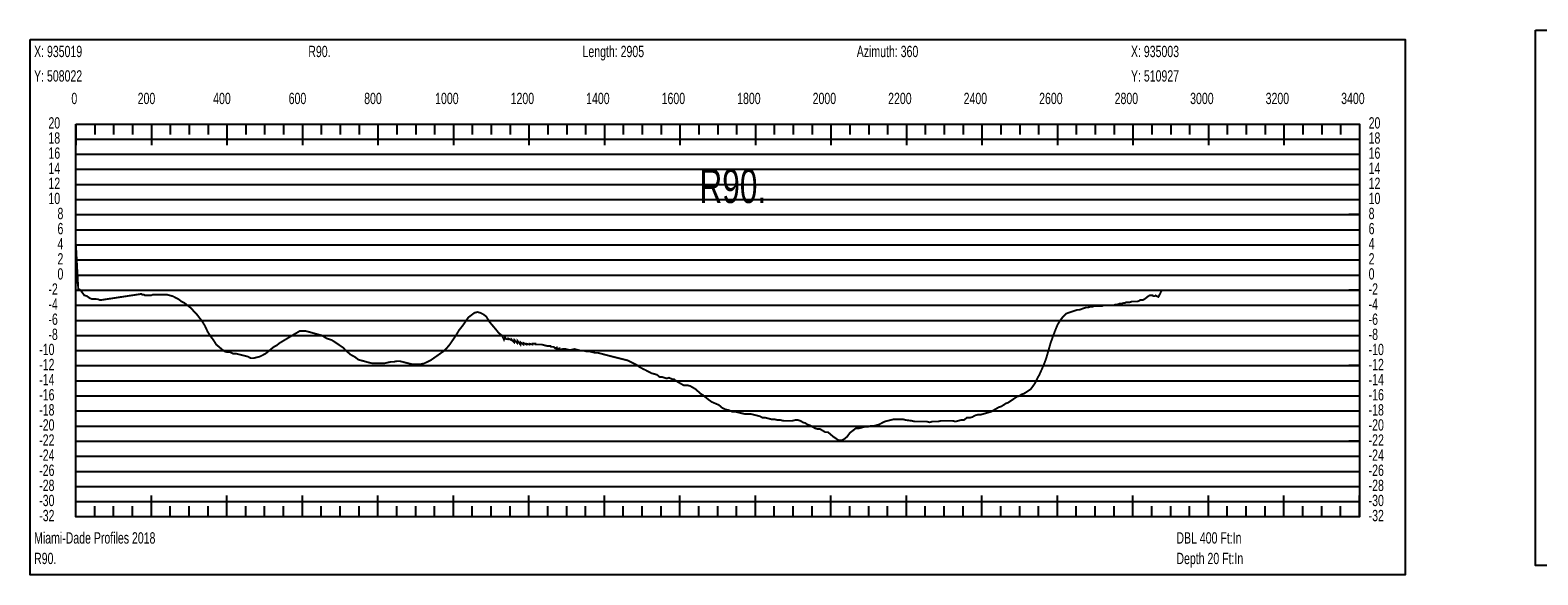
# Model space of a CAD drawing. Header units: inches. Extents: x 471865 to 538526, y 1054316 to 1102451.
# Tile 84 of 114: x 516530 to 520524, y 1067525 to 1068967. Entities that reach past the tile are written whole.
import ezdxf

# ---------------------------------------------------------------- set-up
doc = ezdxf.new("R2010")
doc.units = ezdxf.units.IN
doc.header["$MEASUREMENT"] = 0
for name, color, linetype in [('LABELS', 7, 'Continuous'), ('X_Gr1', 7, 'Continuous'), ('XSECTION', 7, 'Continuous')]:
    doc.layers.add(name, color=color, linetype=linetype)
doc.styles.get("Standard").update_dxf_attribs({"font": 'arial.ttf'})

msp = doc.modelspace()

# ---------------------------------------------------------------- linework, layer by layer
at = {"layer": 'X_Gr1', "color": 6, "linetype": 'Continuous', "lineweight": 18, "true_color": 0xff00ff, "transparency": 33554687, "const_width": 5}
msp.add_lwpolyline([(516651.6, 1068295.6), (516651.6, 1068295.6), (516652.6, 1068380.6), (516657.8, 1068282.2), (516663.7, 1068279), (516673.9, 1068264.9), (516680.2, 1068263.4), (516688.2, 1068257.6), (516694.3, 1068255.1), (516703.5, 1068255.2), (516709.9, 1068254.8), (516716, 1068252.3), (516721.9, 1068253.2), (516727.7, 1068254.1), (516733.5, 1068255), (516739.4, 1068255.9), (516745.2, 1068256.7), (516751, 1068257.6), (516756.9, 1068258.5), (516762.7, 1068259.4), (516768.5, 1068260.3), (516774.4, 1068261.1), (516780.2, 1068262), (516786, 1068262.9), (516791.9, 1068263.8), (516797.7, 1068264.7), (516803.6, 1068265.5), (516809.4, 1068266.4), (516815.2, 1068267.3), (516821.1, 1068268.2), (516825.1, 1068268.8), (516827.4, 1068266.8), (516829.3, 1068266.8), (516831.9, 1068266.8), (516834.6, 1068264.8), (516838.3, 1068264.8), (516842.1, 1068264.8), (516846.3, 1068264.8), (516850.5, 1068264.8), (516855, 1068266.8), (516860, 1068266.8), (516865.4, 1068266.8), (516871.8, 1068266.8), (516878.7, 1068266.8), (516885.8, 1068266.8), (516893.2, 1068266.8), (516900.6, 1068264.8), (516908.1, 1068262.8), (516915.7, 1068258.8), (516923.4, 1068254.8), (516931.2, 1068248.8), (516939, 1068244.8), (516946.8, 1068238.8), (516954.5, 1068232.8), (516962.3, 1068224.8), (516970.2, 1068216.8), (516977.9, 1068206.8), (516985.6, 1068196.8), (516993.1, 1068184.8), (517000.5, 1068168.8), (517008.2, 1068156.8), (517015.8, 1068146.8), (517023.2, 1068134.8), (517030.4, 1068128.8), (517037.4, 1068122.8), (517044.9, 1068116.8), (517052.3, 1068114.8), (517059.9, 1068114.8), (517067.4, 1068110.8), (517075, 1068110.8), (517083.1, 1068108.8), (517091.1, 1068106.8), (517099.2, 1068104.8), (517107, 1068102.8), (517114.9, 1068098.8), (517122.9, 1068098.8), (517130.6, 1068100.8), (517138.6, 1068102.8), (517146.7, 1068106.8), (517154.1, 1068110.8), (517161.6, 1068116.8), (517168.7, 1068122.8), (517176.3, 1068128.8), (517183.9, 1068132.8), (517191.2, 1068138.8), (517195.1, 1068141.1), (517200.4, 1068144.3), (517205.6, 1068147.4), (517210.8, 1068150.5), (517216, 1068153.6), (517221.2, 1068156.7), (517226.4, 1068159.8), (517231.6, 1068162.9), (517236.8, 1068166), (517242, 1068169.1), (517244.9, 1068170.8), (517247.5, 1068170.8), (517253.3, 1068170.8), (517259.2, 1068170.8), (517266.8, 1068168.8), (517274.2, 1068166.8), (517281.3, 1068164.8), (517288.4, 1068162.8), (517295.6, 1068160.8), (517303, 1068158.8), (517309.7, 1068154.8), (517316.1, 1068150.8), (517322.6, 1068148.8), (517329, 1068146.8), (517335.2, 1068142.8), (517341.2, 1068138.8), (517347.2, 1068134.8), (517353, 1068130.8), (517359, 1068126.8), (517364.7, 1068120.8), (517371.6, 1068114.8), (517377.8, 1068108.8), (517385.3, 1068104.8), (517392.2, 1068100.8), (517399.5, 1068094.8), (517406.5, 1068092.8), (517414.3, 1068090.8), (517421.4, 1068088.8), (517428.7, 1068086.8), (517436.9, 1068084.8), (517444.6, 1068084.8), (517452.4, 1068084.8), (517460.4, 1068084.8), (517468.5, 1068084.8), (517476.6, 1068086.8), (517485.1, 1068088.8), (517493.4, 1068088.8), (517501.5, 1068090.8), (517509.1, 1068090.8), (517517.1, 1068088.8), (517524.8, 1068086.8), (517532.9, 1068084.8), (517541.1, 1068082.8), (517549.1, 1068082.8), (517557.4, 1068082.8), (517565.6, 1068082.8), (517574.1, 1068084.8), (517582.6, 1068088.8), (517591, 1068092.8), (517599.6, 1068098.8), (517608.1, 1068104.8), (517616.6, 1068110.8), (517625.1, 1068116.8), (517633.5, 1068124.8), (517641.9, 1068134.8), (517650, 1068146.8), (517658.3, 1068158.8), (517666.5, 1068172.8), (517674.6, 1068182.8), (517683.1, 1068194.8), (517691.3, 1068206.8), (517699.5, 1068212.8), (517707.4, 1068218.8), (517715.1, 1068220.8), (517723, 1068218.8), (517730.7, 1068214.8), (517738.7, 1068208.8), (517747.2, 1068194.8), (517755.6, 1068184.8), (517764, 1068174.8), (517772.1, 1068164.8), (517780.1, 1068158.8), (517785.5, 1068147.7), (517788.1, 1068154.8), (517791.1, 1068149.2), (517795.9, 1068148.8), (517796.6, 1068150.8), (517804.1, 1068146.8), (517804.9, 1068148.8), (517812.3, 1068140.8), (517813, 1068146.8), (517820.6, 1068138.8), (517821.2, 1068144.8), (517828.9, 1068134.8), (517829.3, 1068140.8), (517836.9, 1068134.8), (517837.3, 1068138.8), (517845, 1068134.8), (517845.3, 1068136.8), (517853, 1068134.8), (517853.2, 1068136.8), (517861, 1068134.8), (517861, 1068136.8), (517869, 1068136.8), (517869.3, 1068134.8), (517876.6, 1068134.8), (517877.4, 1068134.8), (517884.6, 1068134.8), (517885.3, 1068134.8), (517892.6, 1068132.8), (517892.8, 1068132.8), (517900.6, 1068130.8), (517901.9, 1068130.8), (517908.9, 1068130.8), (517909.8, 1068128.8), (517917.1, 1068128.8), (517921.4, 1068124.8), (517925, 1068126.8), (517925.3, 1068122.8), (517932.7, 1068124.8), (517933.2, 1068120.8), (517940.6, 1068122.8), (517948.8, 1068122.8), (517956.6, 1068120.8), (517964.2, 1068120.8), (517971.9, 1068122.8), (517979.8, 1068120.8), (517987.7, 1068118.8), (517995.6, 1068118.8), (518003.6, 1068116.8), (518011.2, 1068116.8), (518018.9, 1068114.8), (518026.7, 1068112.8), (518034.5, 1068112.8), (518042.2, 1068110.8), (518049.7, 1068108.8), (518057.1, 1068106.8), (518064.9, 1068104.8), (518072.8, 1068102.8), (518080.9, 1068100.8), (518088.8, 1068098.8), (518096.8, 1068096.8), (518104.9, 1068094.8), (518112.9, 1068092.8), (518120.9, 1068088.8), (518128.9, 1068084.8), (518137, 1068080.8), (518145.1, 1068074.8), (518152.8, 1068070.8), (518160.9, 1068066.8), (518168.7, 1068062.8), (518176.2, 1068058.8), (518183.6, 1068056.8), (518190.7, 1068054.8), (518197.9, 1068048.8), (518204.1, 1068048.8), (518210.3, 1068046.8), (518216.6, 1068044.8), (518222.6, 1068046.8), (518227.3, 1068044.8), (518231.8, 1068042.8), (518236.3, 1068042.8), (518240.7, 1068038.8), (518246.5, 1068035.4), (518252.4, 1068032), (518258.3, 1068028.6), (518261.4, 1068026.8), (518266.3, 1068026.8), (518272.3, 1068026.8), (518279, 1068024.8), (518286, 1068020.8), (518292.7, 1068016.8), (518299.5, 1068010.8), (518306, 1068004.8), (518312.8, 1068000.8), (518319.9, 1067994.8), (518327.4, 1067988.8), (518335.8, 1067982.8), (518345, 1067978.8), (518354.6, 1067974.8), (518363.9, 1067966.8), (518372.7, 1067962.8), (518381.5, 1067960.8), (518390.2, 1067956.8), (518398.7, 1067956.8), (518407.1, 1067954.8), (518415.1, 1067952.8), (518423.2, 1067950.8), (518431.2, 1067950.8), (518439.2, 1067950.8), (518447.2, 1067948.8), (518455.2, 1067946.8), (518463.3, 1067944.8), (518471, 1067940.8), (518478.6, 1067940.8), (518486.3, 1067938.8), (518494, 1067936.8), (518502, 1067936.8), (518509.9, 1067934.8), (518517.6, 1067934.8), (518525.8, 1067932.8), (518533.8, 1067932.8), (518541.8, 1067932.8), (518549.6, 1067932.8), (518557.2, 1067934.8), (518564.2, 1067934.8), (518570.7, 1067932.8), (518577.1, 1067928.8), (518583.4, 1067926.8), (518589.7, 1067922.8), (518596.2, 1067920.8), (518602.9, 1067916.8), (518609.9, 1067912.8), (518616.5, 1067910.8), (518623, 1067910.8), (518629.6, 1067906.8), (518636.5, 1067902.8), (518643.6, 1067902.8), (518650.6, 1067896.8), (518657.7, 1067890.8), (518672.5, 1067880.8), (518679.9, 1067880.8), (518687.3, 1067884.8), (518694.6, 1067890.8), (518701.9, 1067900.8), (518709.6, 1067906.8), (518717.4, 1067912.8), (518725.1, 1067912.8), (518732.9, 1067914.8), (518740.7, 1067916.8), (518748.4, 1067916.8), (518756.2, 1067918.8), (518763.8, 1067918.8), (518771.3, 1067920.8), (518778.9, 1067922.8), (518786.4, 1067926.8), (518794, 1067930.8), (518801.7, 1067932.8), (518809.7, 1067934.8), (518818.1, 1067936.8), (518826.1, 1067936.8), (518834.2, 1067936.8), (518842, 1067936.8), (518849.7, 1067934.8), (518865.6, 1067932.8), (518873.8, 1067930.8), (518881.9, 1067930.8), (518889.9, 1067930.8), (518897.8, 1067930.8), (518905.5, 1067930.8), (518913, 1067928.8), (518920.4, 1067930.8), (518927.8, 1067930.8), (518935.3, 1067930.8), (518942.8, 1067932.8), (518950.3, 1067932.8), (518958, 1067932.8), (518965.8, 1067932.8), (518973.7, 1067932.8), (518981.3, 1067930.8), (518988.9, 1067932.8), (518996.4, 1067934.8), (519004, 1067934.8), (519011.5, 1067940.8), (519019, 1067940.8), (519026.6, 1067942.8), (519033.1, 1067946.8), (519040.2, 1067948.8), (519047.5, 1067948.8), (519054.8, 1067950.8), (519061.8, 1067952.8), (519068.8, 1067954.8), (519075.8, 1067956.8), (519082.7, 1067960.8), (519089.5, 1067964.8), (519096.3, 1067968.8), (519102.9, 1067970.8), (519109.2, 1067974.8), (519115.1, 1067978.8), (519121, 1067980.8), (519126.8, 1067984.8), (519132.9, 1067988.8), (519138.6, 1067992.8), (519144.8, 1067996.8), (519151.1, 1067998.8), (519156.9, 1068002.8), (519163, 1068004.8), (519169.4, 1068008.8), (519175.4, 1068012.8), (519181.1, 1068016.8), (519186.9, 1068024.8), (519192.5, 1068032.8), (519198.2, 1068044.8), (519203.8, 1068054.8), (519209.2, 1068066.8), (519215.3, 1068080.8), (519221.4, 1068096.8), (519227.3, 1068116.8), (519233.5, 1068138.8), (519240, 1068156.8), (519246, 1068172.8), (519251.8, 1068186.8), (519257.7, 1068196.8), (519263.5, 1068204.8), (519269.3, 1068210.8), (519275.2, 1068216.8), (519280.9, 1068218.8), (519286.8, 1068220.8), (519292.8, 1068222.8), (519298.6, 1068224.8), (519304.4, 1068226.8), (519310, 1068226.8), (519315.6, 1068228.8), (519321.3, 1068230.8), (519326.9, 1068232.8), (519332.2, 1068232.8), (519338.1, 1068234.8), (519344.3, 1068234.8), (519349.9, 1068236.8), (519355, 1068236.8), (519360.1, 1068236.8), (519364.6, 1068236.8), (519370, 1068236.8), (519375.3, 1068238.8), (519380.7, 1068238.8), (519386, 1068238.8), (519391.1, 1068238.8), (519396.1, 1068238.8), (519401, 1068238.8), (519405.9, 1068240.8), (519410.7, 1068240.8), (519415.6, 1068242.8), (519420.3, 1068242.8), (519427.6, 1068244.8), (519430, 1068244.8), (519434.6, 1068246.8), (519439, 1068246.8), (519443.3, 1068246.8), (519449.5, 1068248.8), (519451.6, 1068248.8), (519455.6, 1068248.8), (519459.5, 1068248.8), (519463.2, 1068248.8), (519468.8, 1068250.8), (519470.7, 1068252.8), (519474.5, 1068252.8), (519478.2, 1068252.8), (519481.9, 1068254.8), (519487.3, 1068258.8), (519489.1, 1068260.8), (519492.5, 1068262.8), (519495.8, 1068264.8), (519499.2, 1068264.8), (519504.1, 1068264.8), (519505.7, 1068262.8), (519509, 1068262.8), (519511.9, 1068264.8), (519514.9, 1068262.8), (519518.9, 1068260.8), (519520.2, 1068262.8), (519524.4, 1068270.8), (519526, 1068274.8), (519527.4, 1068276.8)], dxfattribs=at)
at = {"layer": 'XSECTION', "color": 18, "linetype": 'Continuous', "true_color": 0x000000}
for points in [[(520518.4, 1068967.4), (524160.8, 1068967.4), (524160.8, 1067549.4), (520518.4, 1067549.4), (520518.4, 1068967.4)], [(516530.4, 1068942.8), (520172.8, 1068942.8), (520172.8, 1067524.8), (516530.4, 1067524.8), (516530.4, 1068942.8)], [(516651.6, 1068718.8), (520051.6, 1068718.8), (520051.6, 1067678.8), (516651.6, 1067678.8), (516651.6, 1068718.8)], [(516651.6, 1068718.8), (516651.6, 1068662.4)], [(516651.6, 1068718.8), (516651.6, 1068662.4)], [(516651.6, 1068718.8), (516651.6, 1068690.8)], [(516651.6, 1068718.8), (516651.6, 1068690.8)], [(516701.6, 1068718.8), (516701.6, 1068690.8)], [(516751.6, 1068718.8), (516751.6, 1068690.8)], [(516801.6, 1068718.8), (516801.6, 1068690.8)], [(516851.6, 1068718.8), (516851.6, 1068662.4)], [(516851.6, 1068718.8), (516851.6, 1068690.8)], [(516901.6, 1068718.8), (516901.6, 1068690.8)], [(516951.6, 1068718.8), (516951.6, 1068690.8)], [(517001.6, 1068718.8), (517001.6, 1068690.8)], [(517051.6, 1068718.8), (517051.6, 1068662.4)], [(517051.6, 1068718.8), (517051.6, 1068690.8)], [(517101.6, 1068718.8), (517101.6, 1068690.8)], [(517151.6, 1068718.8), (517151.6, 1068690.8)], [(517201.6, 1068718.8), (517201.6, 1068690.8)], [(517251.6, 1068718.8), (517251.6, 1068662.4)], [(517251.6, 1068718.8), (517251.6, 1068690.8)], [(517301.6, 1068718.8), (517301.6, 1068690.8)], [(517351.6, 1068718.8), (517351.6, 1068690.8)], [(517401.6, 1068718.8), (517401.6, 1068690.8)], [(517451.6, 1068718.8), (517451.6, 1068662.4)], [(517451.6, 1068718.8), (517451.6, 1068690.8)], [(517501.6, 1068718.8), (517501.6, 1068690.8)], [(517551.6, 1068718.8), (517551.6, 1068690.8)], [(517601.6, 1068718.8), (517601.6, 1068690.8)], [(517651.6, 1068718.8), (517651.6, 1068662.4)], [(517651.6, 1068718.8), (517651.6, 1068690.8)], [(517701.6, 1068718.8), (517701.6, 1068690.8)], [(517751.6, 1068718.8), (517751.6, 1068690.8)], [(517801.6, 1068718.8), (517801.6, 1068690.8)], [(517851.6, 1068718.8), (517851.6, 1068662.4)], [(517851.6, 1068718.8), (517851.6, 1068690.8)], [(517901.6, 1068718.8), (517901.6, 1068690.8)], [(517951.6, 1068718.8), (517951.6, 1068690.8)], [(518001.6, 1068718.8), (518001.6, 1068690.8)], [(518051.6, 1068718.8), (518051.6, 1068662.4)], [(518051.6, 1068718.8), (518051.6, 1068690.8)], [(518101.6, 1068718.8), (518101.6, 1068690.8)], [(518151.6, 1068718.8), (518151.6, 1068690.8)], [(518201.6, 1068718.8), (518201.6, 1068690.8)], [(518251.6, 1068718.8), (518251.6, 1068662.4)], [(518251.6, 1068718.8), (518251.6, 1068690.8)], [(518301.6, 1068718.8), (518301.6, 1068690.8)], [(518351.6, 1068718.8), (518351.6, 1068690.8)], [(518401.6, 1068718.8), (518401.6, 1068690.8)], [(518451.6, 1068718.8), (518451.6, 1068662.4)], [(518451.6, 1068718.8), (518451.6, 1068690.8)], [(518501.6, 1068718.8), (518501.6, 1068690.8)], [(518551.6, 1068718.8), (518551.6, 1068690.8)], [(518601.6, 1068718.8), (518601.6, 1068690.8)], [(518651.6, 1068718.8), (518651.6, 1068662.4)], [(518651.6, 1068718.8), (518651.6, 1068690.8)], [(518701.6, 1068718.8), (518701.6, 1068690.8)], [(518751.6, 1068718.8), (518751.6, 1068690.8)], [(518801.6, 1068718.8), (518801.6, 1068690.8)], [(518851.6, 1068718.8), (518851.6, 1068662.4)], [(518851.6, 1068718.8), (518851.6, 1068690.8)], [(518901.6, 1068718.8), (518901.6, 1068690.8)], [(518951.6, 1068718.8), (518951.6, 1068690.8)], [(519001.6, 1068718.8), (519001.6, 1068690.8)], [(519051.6, 1068718.8), (519051.6, 1068662.4)], [(519051.6, 1068718.8), (519051.6, 1068690.8)], [(519101.6, 1068718.8), (519101.6, 1068690.8)], [(519151.6, 1068718.8), (519151.6, 1068690.8)], [(519201.6, 1068718.8), (519201.6, 1068690.8)], [(519251.6, 1068718.8), (519251.6, 1068662.4)], [(519251.6, 1068718.8), (519251.6, 1068690.8)], [(519301.6, 1068718.8), (519301.6, 1068690.8)], [(519351.6, 1068718.8), (519351.6, 1068690.8)], [(519401.6, 1068718.8), (519401.6, 1068690.8)], [(519451.6, 1068718.8), (519451.6, 1068662.4)], [(519451.6, 1068718.8), (519451.6, 1068690.8)], [(519501.6, 1068718.8), (519501.6, 1068690.8)], [(519551.6, 1068718.8), (519551.6, 1068690.8)], [(519601.6, 1068718.8), (519601.6, 1068690.8)], [(519651.6, 1068718.8), (519651.6, 1068662.4)], [(519651.6, 1068718.8), (519651.6, 1068690.8)], [(519701.6, 1068718.8), (519701.6, 1068690.8)], [(519751.6, 1068718.8), (519751.6, 1068690.8)], [(519801.6, 1068718.8), (519801.6, 1068690.8)], [(519851.6, 1068718.8), (519851.6, 1068662.4)], [(519851.6, 1068718.8), (519851.6, 1068690.8)], [(519901.6, 1068718.8), (519901.6, 1068690.8)], [(519951.6, 1068718.8), (519951.6, 1068690.8)], [(520001.6, 1068718.8), (520001.6, 1068690.8)], [(520051.6, 1068718.8), (520051.6, 1068662.4)], [(520051.6, 1068718.8), (520051.6, 1068690.8)], [(516651.6, 1068478.8), (516679.6, 1068478.8)], [(520051.6, 1068478.8), (520023.6, 1068478.8)], [(516651.6, 1068278.8), (516679.6, 1068278.8)], [(520051.6, 1068278.8), (520023.6, 1068278.8)], [(516651.6, 1068078.8), (516679.6, 1068078.8)], [(520051.6, 1068078.8), (520023.6, 1068078.8)], [(516651.6, 1067878.8), (516679.6, 1067878.8)], [(520051.6, 1067878.8), (520023.6, 1067878.8)], [(516651.6, 1067678.8), (516651.6, 1067735.2)], [(516651.6, 1067678.8), (516651.6, 1067735.2)], [(516851.6, 1067678.8), (516851.6, 1067735.2)], [(517051.6, 1067678.8), (517051.6, 1067735.2)], [(517251.6, 1067678.8), (517251.6, 1067735.2)], [(517451.6, 1067678.8), (517451.6, 1067735.2)], [(517651.6, 1067678.8), (517651.6, 1067735.2)], [(517851.6, 1067678.8), (517851.6, 1067735.2)], [(518051.6, 1067678.8), (518051.6, 1067735.2)], [(518251.6, 1067678.8), (518251.6, 1067735.2)], [(518451.6, 1067678.8), (518451.6, 1067735.2)], [(518651.6, 1067678.8), (518651.6, 1067735.2)], [(518851.6, 1067678.8), (518851.6, 1067735.2)], [(519051.6, 1067678.8), (519051.6, 1067735.2)], [(519251.6, 1067678.8), (519251.6, 1067735.2)], [(519451.6, 1067678.8), (519451.6, 1067735.2)], [(519651.6, 1067678.8), (519651.6, 1067735.2)], [(519851.6, 1067678.8), (519851.6, 1067735.2)], [(520051.6, 1067678.8), (520051.6, 1067735.2)], [(516651.6, 1067678.8), (516651.6, 1067706.8)], [(516651.6, 1067678.8), (516651.6, 1067706.8)], [(516701.6, 1067678.8), (516701.6, 1067706.8)], [(516751.6, 1067678.8), (516751.6, 1067706.8)], [(516801.6, 1067678.8), (516801.6, 1067706.8)], [(516851.6, 1067678.8), (516851.6, 1067706.8)], [(516901.6, 1067678.8), (516901.6, 1067706.8)], [(516951.6, 1067678.8), (516951.6, 1067706.8)], [(517001.6, 1067678.8), (517001.6, 1067706.8)], [(517051.6, 1067678.8), (517051.6, 1067706.8)], [(517101.6, 1067678.8), (517101.6, 1067706.8)], [(517151.6, 1067678.8), (517151.6, 1067706.8)], [(517201.6, 1067678.8), (517201.6, 1067706.8)], [(517251.6, 1067678.8), (517251.6, 1067706.8)], [(517301.6, 1067678.8), (517301.6, 1067706.8)], [(517351.6, 1067678.8), (517351.6, 1067706.8)], [(517401.6, 1067678.8), (517401.6, 1067706.8)], [(517451.6, 1067678.8), (517451.6, 1067706.8)], [(517501.6, 1067678.8), (517501.6, 1067706.8)], [(517551.6, 1067678.8), (517551.6, 1067706.8)], [(517601.6, 1067678.8), (517601.6, 1067706.8)], [(517651.6, 1067678.8), (517651.6, 1067706.8)], [(517701.6, 1067678.8), (517701.6, 1067706.8)], [(517751.6, 1067678.8), (517751.6, 1067706.8)], [(517801.6, 1067678.8), (517801.6, 1067706.8)], [(517851.6, 1067678.8), (517851.6, 1067706.8)], [(517901.6, 1067678.8), (517901.6, 1067706.8)], [(517951.6, 1067678.8), (517951.6, 1067706.8)], [(518001.6, 1067678.8), (518001.6, 1067706.8)], [(518051.6, 1067678.8), (518051.6, 1067706.8)], [(518101.6, 1067678.8), (518101.6, 1067706.8)], [(518151.6, 1067678.8), (518151.6, 1067706.8)], [(518201.6, 1067678.8), (518201.6, 1067706.8)], [(518251.6, 1067678.8), (518251.6, 1067706.8)], [(518301.6, 1067678.8), (518301.6, 1067706.8)], [(518351.6, 1067678.8), (518351.6, 1067706.8)], [(518401.6, 1067678.8), (518401.6, 1067706.8)], [(518451.6, 1067678.8), (518451.6, 1067706.8)], [(518501.6, 1067678.8), (518501.6, 1067706.8)], [(518551.6, 1067678.8), (518551.6, 1067706.8)], [(518601.6, 1067678.8), (518601.6, 1067706.8)], [(518651.6, 1067678.8), (518651.6, 1067706.8)], [(518701.6, 1067678.8), (518701.6, 1067706.8)], [(518751.6, 1067678.8), (518751.6, 1067706.8)], [(518801.6, 1067678.8), (518801.6, 1067706.8)], [(518851.6, 1067678.8), (518851.6, 1067706.8)], [(518901.6, 1067678.8), (518901.6, 1067706.8)], [(518951.6, 1067678.8), (518951.6, 1067706.8)], [(519001.6, 1067678.8), (519001.6, 1067706.8)], [(519051.6, 1067678.8), (519051.6, 1067706.8)], [(519101.6, 1067678.8), (519101.6, 1067706.8)], [(519151.6, 1067678.8), (519151.6, 1067706.8)], [(519201.6, 1067678.8), (519201.6, 1067706.8)], [(519251.6, 1067678.8), (519251.6, 1067706.8)], [(519301.6, 1067678.8), (519301.6, 1067706.8)], [(519351.6, 1067678.8), (519351.6, 1067706.8)], [(519401.6, 1067678.8), (519401.6, 1067706.8)], [(519451.6, 1067678.8), (519451.6, 1067706.8)], [(519501.6, 1067678.8), (519501.6, 1067706.8)], [(519551.6, 1067678.8), (519551.6, 1067706.8)], [(519601.6, 1067678.8), (519601.6, 1067706.8)], [(519651.6, 1067678.8), (519651.6, 1067706.8)], [(519701.6, 1067678.8), (519701.6, 1067706.8)], [(519751.6, 1067678.8), (519751.6, 1067706.8)], [(519801.6, 1067678.8), (519801.6, 1067706.8)], [(519851.6, 1067678.8), (519851.6, 1067706.8)], [(519901.6, 1067678.8), (519901.6, 1067706.8)], [(519951.6, 1067678.8), (519951.6, 1067706.8)], [(520001.6, 1067678.8), (520001.6, 1067706.8)], [(520051.6, 1067678.8), (520051.6, 1067706.8)]]:
    msp.add_lwpolyline(points, dxfattribs=at)
at = {"layer": 'XSECTION', "color": 18, "true_color": 0x000000}
for points in [[(516651.6, 1068678.8), (520051.6, 1068678.8)], [(516651.6, 1068638.8), (520051.6, 1068638.8)], [(516651.6, 1068598.8), (520051.6, 1068598.8)], [(516651.6, 1068558.8), (520051.6, 1068558.8)], [(516651.6, 1068518.8), (520051.6, 1068518.8)], [(516651.6, 1068478.8), (520051.6, 1068478.8)], [(516651.6, 1068438.8), (520051.6, 1068438.8)], [(516651.6, 1068398.8), (520051.6, 1068398.8)], [(516651.6, 1068358.8), (520051.6, 1068358.8)], [(516651.6, 1068318.8), (520051.6, 1068318.8)], [(516651.6, 1068278.8), (520051.6, 1068278.8)], [(516651.6, 1068238.8), (520051.6, 1068238.8)], [(516651.6, 1068198.8), (520051.6, 1068198.8)], [(516651.6, 1068158.8), (520051.6, 1068158.8)], [(516651.6, 1068118.8), (520051.6, 1068118.8)], [(516651.6, 1068078.8), (520051.6, 1068078.8)], [(516651.6, 1068038.8), (520051.6, 1068038.8)], [(516651.6, 1067998.8), (520051.6, 1067998.8)], [(516651.6, 1067958.8), (520051.6, 1067958.8)], [(516651.6, 1067918.8), (520051.6, 1067918.8)], [(516651.6, 1067878.8), (520051.6, 1067878.8)], [(516651.6, 1067838.8), (520051.6, 1067838.8)], [(516651.6, 1067798.8), (520051.6, 1067798.8)], [(516651.6, 1067758.8), (520051.6, 1067758.8)], [(516651.6, 1067718.8), (520051.6, 1067718.8)]]:
    msp.add_lwpolyline(points, dxfattribs=at)

# ---------------------------------------------------------------- texts
at = {"layer": 'LABELS', "color": 18, "true_color": 0x000000, "width": 0.666667}
for s, height, p in [('X: 935019', 30, (516540.8, 1068896)), ('R90.', 30, (517267.2, 1068896)), ('Length: 2905', 30, (517993.6, 1068896)), ('Azimuth: 360', 30, (518720, 1068896)), ('X: 935003', 30, (519446.4, 1068896)), ('Y: 508022', 30, (516540.8, 1068831.2)), ('Y: 510927', 30, (519446.4, 1068831.2)), ('0', 30, (516639.6, 1068771.6)), ('0', 30, (516639.6, 1068771.6)), ('200', 30, (516815.2, 1068771.6)), ('400', 30, (517015.2, 1068771.6)), ('600', 30, (517215.2, 1068771.6)), ('800', 30, (517415.2, 1068771.6)), ('1000', 30, (517603.2, 1068771.6)), ('1200', 30, (517803.2, 1068771.6)), ('1400', 30, (518003.2, 1068771.6)), ('1600', 30, (518203.2, 1068771.6)), ('1800', 30, (518403.2, 1068771.6)), ('2000', 30, (518603.2, 1068771.6)), ('2200', 30, (518803.2, 1068771.6)), ('2400', 30, (519003.2, 1068771.6)), ('2600', 30, (519203.2, 1068771.6)), ('2800', 30, (519403.2, 1068771.6)), ('3000', 30, (519603.2, 1068771.6)), ('3200', 30, (519803.2, 1068771.6)), ('3400', 30, (520003.2, 1068771.6)), ('20', 30, (516578.8, 1068706.8)), ('20', 30, (520076, 1068706.8)), ('18', 30, (516578.8, 1068666.8)), ('18', 30, (520076, 1068666.8)), ('16', 30, (516578.8, 1068626.8)), ('16', 30, (520076, 1068626.8)), ('14', 30, (516578.8, 1068586.8)), ('R90.', 90, (518303.2, 1068509.6)), ('14', 30, (520076, 1068586.8)), ('12', 30, (516578.8, 1068546.8)), ('12', 30, (520076, 1068546.8)), ('10', 30, (516578.8, 1068506.8)), ('10', 30, (520076, 1068506.8)), ('8', 30, (516602.8, 1068466.8)), ('8', 30, (520076, 1068466.8)), ('6', 30, (516602.8, 1068426.8)), ('6', 30, (520076, 1068426.8)), ('4', 30, (516602.8, 1068386.8)), ('4', 30, (520076, 1068386.8)), ('2', 30, (516602.8, 1068346.8)), ('2', 30, (520076, 1068346.8)), ('0', 30, (516602.8, 1068306.8)), ('0', 30, (520076, 1068306.8)), ('-2', 30, (516578.8, 1068266.8)), ('-2', 30, (520076, 1068266.8)), ('-4', 30, (516578.8, 1068226.8)), ('-4', 30, (520076, 1068226.8)), ('-6', 30, (516578.8, 1068186.8)), ('-6', 30, (520076, 1068186.8)), ('-8', 30, (516578.8, 1068146.8)), ('-8', 30, (520076, 1068146.8)), ('-10', 30, (516554.4, 1068106.8)), ('-10', 30, (520076, 1068106.8)), ('-12', 30, (516554.4, 1068066.8)), ('-12', 30, (520076, 1068066.8)), ('-14', 30, (516554.4, 1068026.8)), ('-14', 30, (520076, 1068026.8)), ('-16', 30, (516554.4, 1067986.8)), ('-16', 30, (520076, 1067986.8)), ('-18', 30, (516554.4, 1067946.8)), ('-18', 30, (520076, 1067946.8)), ('-20', 30, (516554.4, 1067906.8)), ('-20', 30, (520076, 1067906.8)), ('-22', 30, (516554.4, 1067866.8)), ('-22', 30, (520076, 1067866.8)), ('-24', 30, (516554.4, 1067826.8)), ('-24', 30, (520076, 1067826.8)), ('-26', 30, (516554.4, 1067786.8)), ('-26', 30, (520076, 1067786.8)), ('-28', 30, (516554.4, 1067746.8)), ('-28', 30, (520076, 1067746.8)), ('-30', 30, (516554.4, 1067706.8)), ('-30', 30, (520076, 1067706.8)), ('-32', 30, (516554.4, 1067666.8)), ('-32', 30, (520076, 1067666.8)), ('Miami-Dade Profiles 2018', 30, (516540.8, 1067607.6)), ('DBL 400 Ft:In', 30, (519566.8, 1067607.6)), ('R90.', 30, (516540.8, 1067553.2)), ('Depth 20 Ft:In', 30, (519566.8, 1067553.2))]:
    msp.add_text(s, height=height, dxfattribs=at).set_placement(p)

doc.saveas('drawing.dxf')
